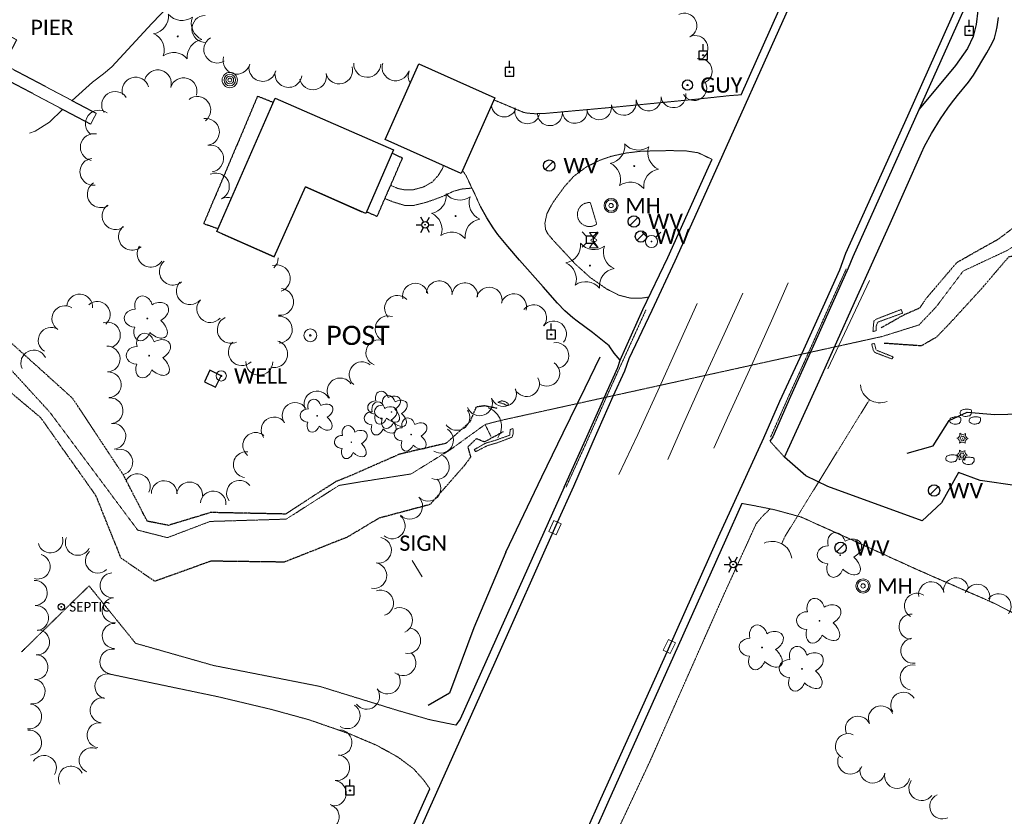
# Model space of a CAD drawing. Extents: x 386237 to 390135, y 96958 to 113752.
# Tile 53 of 116: x 387941 to 388249, y 102005 to 102254. Entities that reach past the tile are written whole.
import ezdxf
from ezdxf.enums import TextEntityAlignment as Align
from ezdxf.lldxf.tags import DXFTag

# ---------------------------------------------------------------- set-up
doc = ezdxf.new("R2010")
doc.units = 0
doc.header["$MEASUREMENT"] = 0
for name, pattern in [('Echnl', [0.68, 0.25, -0.03, 0.02, -0.03, 0.02, -0.03, 0.02, -0.03, 0.25]), ('Wisdot1', [0.0625, 0.03125, -0.03125]), ('Wisdot3', [0.1875, 0.125, -0.0625]), ('Wisdot5', [0.1, 0.05, -0.05]), ('Wisdot6', [0.375, 0.125, -0.0625, 0.03125, -0.0625, 0.03125, -0.0625])]:
    doc.linetypes.add(name, pattern=pattern)
for name, color, linetype, lineweight in [('E_ALI_100', 2, 'Continuous', 18), ('E_BLD', 231, 'Continuous', 25), ('E_BMGRD', 51, 'Egr', 18), ('E_DRN', 41, 'Continuous', 18), ('E_DRN_Pipe', 171, 'Wisdot5', 18), ('E_DRN_PipeRein', 171, 'Wisdot5', 18), ('E_DTM_BreakLines', 31, 'Continuous', 25), ('E_DWY', 51, 'Wisdot3', 18), ('E_LAND_Vegetation', 81, 'Continuous', 18), ('E_LTG', 21, 'Continuous', 25), ('E_MISCPROP', 31, 'Continuous', 18), ('E_MISCPROP_HvyDash', 231, 'Wisdot3', 25), ('E_MISCPROP_Septic', 231, 'Continuous', 18), ('E_MISCPROP_Solid', 231, 'Continuous', 18), ('E_MISCPROP_Well', 131, 'Continuous', 18), ('E_PATH_Sidewalk', 51, 'Wisdot5', 18), ('E_RDWY', 21, 'Continuous', 25), ('E_RDWY_AsphConc', 201, 'Continuous', 25), ('E_RDWY_C_and_G', 21, 'Continuous', 25), ('E_SGN', 21, 'Continuous', 18), ('E_STRUCT_Pier', 252, 'Wisdot3', 25), ('E_STRUCT_WingWall', 41, 'Wisdot1', 18), ('E_UTL_AG', 31, 'Continuous', 18), ('E_UTL_AG_Bold', 31, 'Continuous', 25), ('E_UTL_EGuyWire', 201, 'Continuous', 25), ('E_UTL_EPowerPole', 231, 'Eelec', 25), ('E_UTL_MH', 31, 'Continuous', 18), ('E_UTL_W', 171, 'Continuous', 25), ('E_UTL_WHydrant', 131, 'Continuous', 18), ('E_WTR_Channel', 131, 'Echnl', 18), ('E_WTR_Dock_Pier', 131, 'Wisdot3', 18), ('E_WTR_Edge', 131, 'Echnl', 25), ('E_WTR_Elevations', 131, 'Continuous', 18), ('E_WTR_FlowLine', 131, 'Wisdot6', 18), ('Level 12', 241, 'Continuous', 25)]:
    doc.layers.add(name, color=color, linetype=linetype, lineweight=lineweight)
doc.styles.add('CalibriLight', font='calibril.ttf')
tags = doc.linetypes.add('Eelec', pattern='A,0.275,-0.05,["E",CalibriLight,S=0.07,R=0,X=-0.025,Y=-0.035],-0.05,0.875', length=1.25).pattern_tags.tags
tags[6] = DXFTag(74, 10)
doc.linetypes.add('Egr', pattern='A,0.1,[13,dgnlstyle-ewdotudls.shx,S=0.0004,R=0,X=0,Y=0],0.1', length=0.2)

# ---------------------------------------------------------------- blocks, each defined once
blk = doc.blocks.new('CULV')
at = {"color": 0, "linetype": 'ByBlock', "lineweight": -2, "transparency": 16777216}
blk.add_arc((0, 12.3), 12.3, 216.8699, 323.1301, dxfattribs=at)
blk = doc.blocks.new('GUY')
at = {"color": 0, "linetype": 'ByBlock', "lineweight": -2, "transparency": 16777216}
for radius in [4, 0.5]:
    blk.add_circle((0, 0), radius, dxfattribs=at)
at = {"color": 0, "linetype": 'ByBlock', "lineweight": -2, "transparency": 16777216, "style": 'CalibriLight'}
blk.add_text('GUY', height=12, dxfattribs=at).set_placement((10, 0), align=Align.MIDDLE_LEFT)
blk = doc.blocks.new('HYD')
at = {"color": 0, "linetype": 'ByBlock', "lineweight": -2, "transparency": 16777216}
for p, q in [((-3.84, 3.84), (-8.32, 8.32)), ((3.84, 3.84), (8.32, 8.32))]:
    blk.add_line(p, q, dxfattribs=at)
for radius in [5.48, 0.42]:
    blk.add_circle((0, 0), radius, dxfattribs=at)
blk = doc.blocks.new('INLET')
at = {"color": 0, "linetype": 'ByBlock', "lineweight": -2, "transparency": 16777216, "flags": 128}
blk.add_lwpolyline([(-7.5, 10), (7.5, 10), (7.5, 0), (-7.5, 0)], close=True, dxfattribs=at)
blk = doc.blocks.new('LPOL')
at = {"color": 0, "linetype": 'ByBlock', "lineweight": -2, "transparency": 16777216}
for p, q in [((-4, 0), (-1.5, 0)), ((-0.75, 1.3), (-2, 3.46)), ((0.75, 1.3), (2, 3.46)), ((1.5, 0), (4, 0)), ((-2, -3.46), (-0.75, -1.3)), ((2, -3.46), (0.75, -1.3))]:
    blk.add_line(p, q, dxfattribs=at)
for radius in [1.5, 1.5, 1.5, 0.125]:
    blk.add_circle((0, 0), radius, dxfattribs=at)
blk = doc.blocks.new('MH')
at = {"color": 0, "linetype": 'ByBlock', "lineweight": -2, "transparency": 16777216}
for radius in [5, 4, 1.5]:
    blk.add_circle((0, 0), radius, dxfattribs=at)
at = {"color": 0, "linetype": 'ByBlock', "lineweight": -2, "transparency": 16777216, "style": 'CalibriLight'}
blk.add_text('MH', height=10.8, dxfattribs=at).set_placement((10, 0), align=Align.MIDDLE_LEFT)
blk = doc.blocks.new('MTR')
at = {"color": 0, "linetype": 'ByBlock', "lineweight": -2, "transparency": 16777216, "flags": 128}
for points in [[(-3.75, 6.5), (3.75, 6.5), (0, 1.25)], [(-3.75, -6.5), (3.75, -6.5), (0, -1.25)]]:
    blk.add_lwpolyline(points, close=True, dxfattribs=at)
at = {"color": 0, "linetype": 'ByBlock', "lineweight": -2, "transparency": 16777216}
blk.add_ellipse((0, 0), major_axis=(2.5, 0), ratio=0.5, dxfattribs=at)
blk = doc.blocks.new('PED')
at = {"color": 0, "linetype": 'ByBlock', "lineweight": -2, "transparency": 16777216}
for p, q in [((-2.5, 2.5), (-5.33, 5.33)), ((2.5, 2.5), (5.33, 5.33)), ((-2.5, -2.5), (-5.33, -5.33)), ((2.5, -2.5), (5.33, -5.33))]:
    blk.add_line(p, q, dxfattribs=at)
at = {"color": 0, "linetype": 'ByBlock', "lineweight": -2, "transparency": 16777216, "flags": 128}
blk.add_lwpolyline([(-2.5, -2.5), (2.5, -2.5), (2.5, 2.5), (-2.5, 2.5)], close=True, dxfattribs=at)
blk = doc.blocks.new('PIER')
at = {"color": 0, "linetype": 'ByBlock', "lineweight": -2, "transparency": 16777216, "style": 'CalibriLight'}
blk.add_text('PIER', height=10.8, dxfattribs=at).set_placement((-16.77, -5.4))
blk = doc.blocks.new('CTRE')
at = {"color": 0, "linetype": 'ByBlock', "lineweight": -2, "transparency": 16777216}
blk.add_circle((0, 0), 0.223, dxfattribs=at)
for centre, start, end in [((-11.97, 8.96), 280.2067, 5.9716), ((1.81, 14.92), 220.2113, 305.9762), ((13.83, 5.89), 160.2113, 245.9762), ((-13.83, -5.9), 340.2113, 65.9762), ((-1.81, -14.93), 40.2113, 125.9762)]:
    blk.add_arc(centre, 7.87, start, end, dxfattribs=at)
at = {"color": 0, "linetype": 'ByBlock', "lineweight": -2, "transparency": 16777216, "extrusion": (0, 0, -1)}
blk.add_arc((-12.03, -9.04), 7.87, 354.0728, 79.7489, dxfattribs=at)
blk = doc.blocks.new('POLE')
at = {"color": 0, "linetype": 'ByBlock', "lineweight": -2, "transparency": 16777216}
for radius in [4.46, 3.35, 2.23, 1.12]:
    blk.add_circle((0, 0), radius, dxfattribs=at)
blk = doc.blocks.new('PPOL')
at = {"color": 0, "linetype": 'ByBlock', "lineweight": -2, "transparency": 16777216}
blk.add_line((-0.1, 4.5), (-0.1, 11.6), dxfattribs=at)
at = {"color": 0, "linetype": 'ByBlock', "lineweight": -2, "transparency": 16777216, "flags": 128}
blk.add_lwpolyline([(-4.6, -4.5), (4.4, -4.5), (4.4, 4.5), (-4.6, 4.5)], close=True, dxfattribs=at)
at = {"color": 0, "linetype": 'ByBlock', "lineweight": -2, "transparency": 16777216}
blk.add_circle((0, 0), 0.582, dxfattribs=at)
blk = doc.blocks.new('SIGN')
at = {"color": 0, "linetype": 'ByBlock', "lineweight": -2, "transparency": 16777216, "style": 'CalibriLight'}
blk.add_text('SIGN', height=12, dxfattribs=at).set_placement((0, 0), align=Align.MIDDLE_CENTER)
blk = doc.blocks.new('DTRE')
at = {"color": 0, "linetype": 'ByBlock', "lineweight": -2, "transparency": 16777216}
blk.add_circle((-0.18, 0), 0.183, dxfattribs=at)
for centre, major_axis, ratio in [((-1.87, 5.32), (1.36, -4.98), 0.782863), ((4.06, 2.74), (-5.27, -2.93), 0.691916), ((-5.87, 0.15), (4.93, -0.12), 0.832022), ((-2.49, -5.24), (1.8, 4.86), 0.716896), ((3.54, -3.71), (-5.01, 4.58), 0.560249)]:
    blk.add_ellipse(centre, major_axis=major_axis, ratio=ratio, start_param=1.570796, end_param=4.712389, dxfattribs=at)
blk = doc.blocks.new('WELL')
at = {"color": 0, "linetype": 'ByBlock', "lineweight": -2, "transparency": 16777216}
for radius in [4, 0.5]:
    blk.add_circle((0, 0), radius, dxfattribs=at)
at = {"color": 0, "linetype": 'ByBlock', "lineweight": -2, "transparency": 16777216, "style": 'CalibriLight'}
blk.add_text('WELL', height=12, dxfattribs=at).set_placement((10, 0), align=Align.MIDDLE_LEFT)
blk = doc.blocks.new('WV')
at = {"color": 0, "linetype": 'ByBlock', "lineweight": -2, "transparency": 16777216}
blk.add_line((-2.83, -2.83), (2.83, 2.83), dxfattribs=at)
blk.add_circle((0, 0), 4, dxfattribs=at)
at = {"color": 0, "linetype": 'ByBlock', "lineweight": -2, "transparency": 16777216, "style": 'CalibriLight'}
blk.add_text('WV', height=10.8, dxfattribs=at).set_placement((10, 0), align=Align.MIDDLE_LEFT)

msp = doc.modelspace()

# ---------------------------------------------------------------- linework, layer by layer
at = {"layer": 'E_ALI_100', "flags": 128}
for points in [[(388181.8, 102171.63), (388176.58, 102159.71), (388170.32, 102145.78), (388163.26, 102130.51), (388158.51, 102119.87)], [(388144.15, 102116.33), (388148.81, 102127.02), (388155.6, 102142.16), (388161.73, 102155.57), (388167.53, 102168.34)], [(388128.79, 102111.59), (388134.72, 102124.12), (388141.51, 102138.93), (388147.01, 102151.24), (388153.33, 102165.15)]]:
    msp.add_lwpolyline(points, dxfattribs=at)
at = {"layer": 'E_BLD', "ltscale": 5}
for p, q in [((388055.62, 102216.4), (388066.17, 102240.06)), ((388066.17, 102240.06), (388066.17, 102240.06)), ((388066.17, 102240.06), (388090.01, 102229.43)), ((388003.03, 102187.61), (388021.27, 102229.39)), ((388021.27, 102229.39), (388021.27, 102229.39)), ((388021.27, 102229.39), (388058.32, 102213.22)), ((388090.01, 102229.43), (388079.46, 102205.77)), ((388090.01, 102229.43), (388090.01, 102229.43)), ((388079.46, 102205.77), (388055.62, 102216.4)), ((388055.62, 102216.4), (388055.62, 102216.4)), ((388058.32, 102213.22), (388049.61, 102193.27)), ((388058.32, 102213.22), (388058.32, 102213.22)), ((388020.96, 102179.71), (388030.7, 102201.6)), ((388049.61, 102193.27), (388030.7, 102201.6)), ((388030.7, 102201.6), (388048.41, 102193.8)), ((388020.96, 102179.71), (388003.03, 102187.61)), ((388004.64, 102186.9), (388020.96, 102179.71)), ((388000.8, 102144.22), (387999.1, 102140.67)), ((388004.38, 102142.46), (388000.8, 102144.22)), ((388002.62, 102138.91), (388004.38, 102142.46)), ((387999.1, 102140.67), (388002.62, 102138.91))]:
    msp.add_line(p, q, dxfattribs=at)
at = {"layer": 'E_BMGRD', "flags": 128}
msp.add_lwpolyline([(388207.18, 102172.31), (388194.18, 102144.69)], dxfattribs=at)
at = {"layer": 'E_DRN_Pipe', "flags": 128}
msp.add_lwpolyline([(388207.24, 102135), (388206.04, 102133.21), (388180.73, 102092.2), (388179.73, 102089.98)], dxfattribs=at)
at = {"layer": 'E_DRN_PipeRein', "flags": 128}
msp.add_lwpolyline([(388211.2, 102154.81), (388091.76, 102128.53)], dxfattribs=at)
at = {"layer": 'E_DTM_BreakLines', "flags": 128}
for points in [[(388093.43, 102087.29), (388104.69, 102110.95), (388111.38, 102124.66), (388118.22, 102138.76), (388122.96, 102148.39)], [(388218.96, 102118.31), (388227.08, 102120.58), (388232.13, 102128.48), (388237.77, 102131.18), (388246.45, 102130.37), (388258.52, 102130.72), (388265.83, 102137.17), (388274.82, 102141.56), (388279.83, 102146.11)], [(388093.43, 102087.29), (388083.4, 102063.7), (388075.77, 102043.27), (388069.1, 102039.36)]]:
    msp.add_lwpolyline(points, dxfattribs=at)
at = {"layer": 'E_DWY', "flags": 128}
for points in [[(388167, 102230.4), (388163.45, 102230.14), (388153.65, 102229.09), (388128.22, 102226.61), (388105.72, 102224.58), (388102.55, 102224.48), (388100.22, 102224.66), (388098.91, 102224.91), (388089.74, 102228.8)], [(388138.13, 102167.12), (388135.89, 102166.8), (388132.58, 102166.76), (388128.82, 102167.7), (388124.91, 102169.7), (388119.88, 102173.21), (388115.15, 102177.46), (388108.05, 102185.14), (388106.71, 102186.69), (388105.87, 102188.14), (388105.64, 102190.22), (388106.27, 102193.23), (388108.1, 102196.62), (388111.75, 102201.66), (388114.67, 102204.92), (388118.7, 102207.9), (388122.73, 102209.88), (388126.39, 102211.17), (388130.93, 102212.17), (388135.86, 102212.77), (388144.65, 102212.95), (388149.85, 102212.85), (388153.58, 102212.27), (388157.93, 102210.23)], [(388085.45, 102195.51), (388083.72, 102199.34), (388082.25, 102202.4), (388080.96, 102205.12), (388079.89, 102206.72)], [(388180.59, 102117.07), (388176.05, 102122.08)], [(388167.31, 102102.58), (388171.24, 102101.86), (388177.26, 102100.66), (388185.73, 102098.36), (388202.56, 102090.79), (388222.46, 102081.73), (388245.91, 102071.5), (388254.63, 102067.05), (388262.07, 102064.16), (388267.53, 102062.57), (388270.33, 102061.99)], [(388001.92, 102051.9), (387977.58, 102058.83), (387963.01, 102076.8), (387941.91, 102056.15)], [(388001.92, 102051.9), (388035.21, 102045.35)], [(388069.63, 102013.34), (388067.79, 102015.96), (388064.54, 102019.6), (388059.64, 102023.26), (388053.01, 102026.93), (388044.65, 102030.47), (388031.74, 102034.95), (388020.24, 102038.1), (388003.33, 102042.13), (387968.56, 102049.39)], [(388077.76, 102033.27), (388069.5, 102034.96), (388059.88, 102037.74), (388035.21, 102045.35)]]:
    msp.add_lwpolyline(points, dxfattribs=at)
at = {"layer": 'E_LAND_Vegetation'}
for centre, radius in [((388034.39, 102129.99), 0.0916), ((388055.52, 102132.49), 0.0916), ((388057.65, 102131.18), 0.0916), ((388054.42, 102129.13), 0.0916), ((388063.8, 102124.11), 0.0916), ((388045.09, 102121.73), 0.0916), ((388236.32, 102122.97), 0.0366), ((388236.16, 102117.69), 0.0366)]:
    msp.add_circle(centre, radius, dxfattribs=at)
for centre, radius, start, end in [((387999.44, 102251), 4.24, 91.5301, 271.5301), ((388149.25, 102252.02), 3.92, 296.2427, 116.2427), ((388003.16, 102244.58), 4.24, 121.0065, 301.0065), ((388152.72, 102245), 3.92, 296.2427, 116.2427), ((388009.21, 102241.11), 4.24, 164.3028, 344.3028), ((388154.06, 102237.79), 3.92, 280.6621, 100.6621), ((387984.53, 102233.98), 4.22, 342.8063, 162.8063), ((388017.3, 102238.85), 4.24, 166.9105, 346.9105), ((388041.25, 102238.06), 4.24, 195.3928, 15.3928), ((388050.05, 102240.12), 4.24, 178.2356, 358.2356), ((388058.95, 102239.02), 4.24, 162.3044, 342.3044), ((388067.13, 102236.21), 4.24, 157.2928, 210.6943), ((387977.58, 102231.71), 4.22, 16.5308, 196.5308), ((387992.59, 102231.49), 4.22, 342.8063, 162.8063), ((388025.42, 102236.96), 4.24, 171.2726, 351.2726), ((388033.08, 102236.22), 4.24, 192.1611, 12.1611), ((388152.36, 102232.53), 3.92, 211.7921, 31.7921), ((387971.19, 102227.21), 4.22, 34.5835, 214.5835), ((387996.87, 102225.64), 4.22, 307.6715, 127.6715), ((388130.3, 102227.92), 3.92, 190.233, 10.233), ((388138.1, 102229.31), 3.92, 187.1679, 7.1679), ((388145.87, 102230.29), 3.92, 187.1679, 7.1679), ((387966.11, 102221.36), 4.22, 52.7125, 232.7125), ((388092.88, 102227.4), 3.92, 184.3786, 337.8736), ((388100.17, 102225.28), 3.92, 164.9996, 344.9996), ((388115, 102225.42), 3.92, 185.54, 5.54), ((388122.59, 102226.53), 3.92, 190.233, 10.233), ((387999.58, 102218.79), 4.22, 278.9046, 98.9046), ((388107.2, 102224.67), 3.92, 185.54, 5.54), ((387964.53, 102214.01), 4.22, 78.4921, 258.4921), ((388000.89, 102210.46), 4.22, 278.9046, 98.9046), ((387964.39, 102206.33), 4.22, 97.0795, 277.0795), ((388002.69, 102201.71), 4.22, 295.2679, 115.2679), ((387966.7, 102199.32), 4.22, 122.2443, 302.2443), ((388006.29, 102194.08), 4.22, 71.8686, 115.2679), ((387971.34, 102192.5), 4.22, 127.4289, 307.4289), ((387976.48, 102186.01), 4.22, 131.7885, 311.7885), ((387982.3, 102180.71), 4.22, 146.3287, 326.3287), ((388017.99, 102179.39), 4.22, 311.8932, 359.6377), ((387989.25, 102175.1), 4.22, 129.7814, 309.7814), ((388021.77, 102172.96), 4.22, 288.4736, 108.4736), ((387994.57, 102168.99), 4.22, 138.8375, 318.8375), ((388065.1, 102167.41), 4.02, 11.2851, 191.2851), ((388072.58, 102168.16), 4.02, 356.0696, 176.0696), ((388080.58, 102167.56), 4.02, 355.3474, 175.3474), ((388088.24, 102166.19), 4.02, 347.642, 167.642), ((387960.09, 102164.03), 4.02, 356.7456, 176.7456), ((388022.76, 102165.64), 4.22, 263.3425, 83.3425), ((388059.5, 102163.63), 4.02, 42.9199, 222.9199), ((388095.88, 102164.13), 4.02, 343.7828, 163.7828), ((387955.43, 102160.38), 4.02, 57.5649, 237.5649), ((387965.59, 102161.72), 4.02, 311.045, 131.045), ((388000.96, 102163.4), 4.22, 137.2068, 317.2068), ((388102.14, 102160.69), 4.02, 320.8349, 140.8349), ((388007.39, 102156.89), 4.22, 114.5094, 294.5094), ((388022.39, 102156.97), 4.22, 270.9408, 90.9408), ((388056.57, 102157.23), 4.02, 69.812, 249.812), ((387951.15, 102153.62), 4.02, 58.9039, 238.9039), ((387968.79, 102155.25), 4.02, 289.5651, 109.5651), ((388108.38, 102155.61), 4.02, 320.8349, 140.8349), ((387968.7, 102147.76), 4.02, 272.3591, 92.3591), ((388010.84, 102149.93), 4.22, 132.674, 312.674), ((388020.94, 102149.29), 4.22, 254.9321, 74.9321), ((388053.67, 102149.69), 4.02, 68.839, 248.839), ((388109.11, 102148.86), 4.02, 279.4805, 99.4805), ((387945.72, 102146.53), 4.02, 25.5646, 205.5646), ((388016.28, 102146.92), 4.22, 179.243, 359.243), ((388048.43, 102142.86), 4.02, 50.1481, 230.1481), ((388106.26, 102143.27), 4.02, 235.7802, 55.7802), ((387969.08, 102139.69), 4.02, 273.5282, 93.5282), ((388041.55, 102137.8), 4.02, 33.8855, 213.8855), ((388099.91, 102140.05), 4.02, 207.5358, 27.5358), ((388034.35, 102133.73), 4.02, 26.5048, 206.5048), ((388092.72, 102136.94), 4.02, 201.1947, 21.1947), ((387969.62, 102131.58), 4.02, 276.1217, 96.1217), ((388027.47, 102130.11), 4.02, 34.3156, 214.3156), ((388085.22, 102134.03), 4.02, 201.1947, 21.1947), ((388078.11, 102129.47), 4.02, 214.1851, 34.1851), ((387970.48, 102123.58), 4.02, 276.1217, 96.1217), ((388020.9, 102125.56), 4.02, 35.9752, 215.9752), ((388015.15, 102120.75), 4.02, 51.1217, 231.1217), ((388073.02, 102122.37), 4.02, 237.5667, 57.5667), ((388236.4, 102125.43), 1.29, 225.2113, 310.9762), ((388236.36, 102124.2), 0.645, 225.2113, 310.9762), ((388237.41, 102123.55), 0.645, 165.2113, 250.9762), ((388238.5, 102124.13), 1.29, 165.2113, 250.9762), ((388234.15, 102121.81), 1.29, 345.2113, 70.9762), ((388236.24, 102120.5), 1.29, 45.2113, 130.9762), ((388235.23, 102122.39), 0.645, 345.2113, 70.9762), ((388236.28, 102121.73), 0.645, 45.2113, 130.9762), ((388237.37, 102122.32), 0.645, 105.2018, 190.9838), ((388238.42, 102121.66), 1.29, 105.2018, 190.9838), ((387972.67, 102115.5), 4.02, 286.3313, 106.3313), ((388012.19, 102114.71), 4.02, 82.8514, 262.8514), ((388071.71, 102114.09), 4.02, 248.8012, 68.8012), ((388233.98, 102116.53), 1.29, 345.2113, 70.9762), ((388235.07, 102117.11), 0.645, 345.2113, 70.9762), ((388236.24, 102120.16), 1.29, 225.2113, 310.9762), ((388236.2, 102118.92), 0.645, 225.2113, 310.9762), ((388237.2, 102117.04), 0.645, 105.2018, 190.9838), ((388237.25, 102118.27), 0.645, 165.2113, 250.9762), ((388238.25, 102116.39), 1.29, 105.2018, 190.9838), ((388238.33, 102118.85), 1.29, 165.2113, 250.9762), ((388236.07, 102115.23), 1.29, 45.2113, 130.9762), ((388236.12, 102116.46), 0.645, 45.2113, 130.9762), ((387978.13, 102107.82), 4.02, 334.06, 154.06), ((387986.53, 102105.67), 4.02, 359.124, 179.124), ((387994.46, 102105.25), 4.02, 355.9018, 175.9018), ((388010.09, 102105.78), 4.02, 36.3069, 216.3069), ((388069.07, 102107.35), 4.02, 224.6329, 44.6329), ((388001.85, 102102.43), 4.02, 355.5579, 175.5579), ((388063.35, 102101.7), 4.02, 224.6329, 44.6329), ((388057.89, 102095.56), 4.02, 229.9701, 49.9701), ((387950.96, 102091.03), 3.91, 194.7387, 14.7387), ((387959.52, 102090.26), 3.91, 154.5106, 334.5106), ((388053.59, 102087.94), 4.02, 259.5527, 79.5527), ((387965.81, 102084.7), 3.91, 133.6451, 313.6451), ((387946.96, 102082.83), 3.91, 254.3287, 74.3287), ((388052.13, 102080.02), 4.02, 259.5527, 79.5527), ((387970.4, 102076.95), 3.91, 94.4391, 274.4391), ((387946.03, 102074.58), 3.91, 272.848, 92.848), ((388226.52, 102074.13), 3.95, 9.1585, 189.1585), ((388234.32, 102075.38), 3.95, 9.1585, 189.1585), ((388054.25, 102071.42), 4.02, 288.225, 108.225), ((388222.09, 102070.55), 3.95, 58.0619, 238.0619), ((388240.9, 102073.35), 3.95, 340.373, 160.373), ((388247.56, 102070.41), 3.95, 323.2086, 143.2086), ((387971, 102069.15), 3.91, 94.4391, 274.4391), ((387946.46, 102066.72), 3.91, 274.4411, 94.4411), ((388060.19, 102065.96), 4.02, 293.945, 113.945), ((388220.38, 102064.04), 3.95, 87.2014, 267.2014), ((387946.76, 102059.17), 3.91, 266.3072, 86.3072), ((387971.02, 102061.16), 3.91, 89.0357, 269.0357), ((388062.74, 102059.65), 4.02, 259.1804, 79.1804), ((388220.96, 102056.53), 3.95, 97.8436, 277.8436), ((387970.3, 102053.1), 3.91, 79.9401, 259.9401), ((387946.26, 102051.37), 3.91, 266.3072, 86.3072), ((388061.25, 102052.75), 4.02, 230.9096, 50.9096), ((388220.73, 102048.13), 3.95, 78.2476, 258.2476), ((387945.36, 102043.77), 3.91, 261.0926, 81.0926), ((387968.76, 102045.33), 3.91, 76.6526, 256.6526), ((388056.36, 102047), 4.02, 216.4453, 36.4453), ((388049.88, 102042.23), 4.02, 216.4453, 36.4453), ((387967.26, 102037.87), 3.91, 82.8805, 262.8805), ((388217.8, 102039.57), 3.95, 32.4623, 212.4623), ((387944.27, 102035.96), 3.91, 263.1278, 83.1278), ((388043.82, 102036.16), 4.02, 236.148, 56.148), ((388210.83, 102035.31), 3.95, 24.0506, 204.0506), ((388203.62, 102032.09), 3.95, 24.0506, 204.0506), ((387944.25, 102027.78), 3.91, 275.8352, 95.8352), ((387966.29, 102030.1), 3.91, 82.8805, 262.8805), ((388041.27, 102027.8), 4.02, 266.4367, 86.4367), ((388200.48, 102026.64), 3.95, 65.7703, 245.7703), ((387963.84, 102022.23), 3.91, 67.4069, 247.4069), ((387948.9, 102019.84), 3.91, 327.8053, 147.8053), ((388040.54, 102019.93), 4.02, 262.2027, 82.2027), ((388201.2, 102021.88), 3.95, 156.5934, 336.5934), ((387957.36, 102016.5), 3.91, 26.7424, 206.7424), ((388208.18, 102019.07), 3.95, 167.6895, 347.6895), ((388039.45, 102011.96), 4.02, 262.2027, 82.2027), ((388215.89, 102017.39), 3.95, 167.6895, 347.6895), ((388223.48, 102013.57), 3.95, 144.1364, 324.1364), ((388230.02, 102007.85), 3.95, 115.075, 295.075), ((388037.24, 102004.57), 4.02, 252.3893, 72.3893)]:
    msp.add_arc(centre, radius, start, end, dxfattribs=at)
at = {"layer": 'E_LAND_Vegetation', "extrusion": (0, 0, -1)}
for centre, radius in [((-388234.23, 102124.27), 1.29), ((-388235.28, 102123.62), 0.645), ((-388234.06, 102118.99), 1.29), ((-388235.11, 102118.34), 0.645)]:
    msp.add_arc(centre, radius, 168.9999, 254.812, dxfattribs=at)
at = {"layer": 'E_LAND_Vegetation'}
for centre, major_axis, ratio in [((388054.67, 102135.15), (0.68, -2.49), 0.782863), ((388054.67, 102135.15), (0.68, -2.49), 0.782863), ((388056.81, 102133.84), (0.68, -2.49), 0.782863), ((388056.81, 102133.84), (0.68, -2.49), 0.782863), ((388057.63, 102133.86), (-2.64, -1.46), 0.691916), ((388057.63, 102133.86), (-2.64, -1.46), 0.691916), ((388033.55, 102132.65), (0.68, -2.49), 0.782863), ((388033.55, 102132.65), (0.68, -2.49), 0.782863), ((388036.51, 102131.36), (-2.64, -1.46), 0.691916), ((388036.51, 102131.36), (-2.64, -1.46), 0.691916), ((388052.67, 102132.57), (2.47, -0.06), 0.832022), ((388052.67, 102132.57), (2.47, -0.06), 0.832022), ((388053.58, 102131.79), (0.68, -2.49), 0.782863), ((388053.58, 102131.79), (0.68, -2.49), 0.782863), ((388054.81, 102131.26), (2.47, -0.06), 0.832022), ((388054.81, 102131.26), (2.47, -0.06), 0.832022), ((388056.54, 102130.5), (-2.64, -1.46), 0.691916), ((388056.54, 102130.5), (-2.64, -1.46), 0.691916), ((388059.77, 102132.55), (-2.64, -1.46), 0.691916), ((388059.77, 102132.55), (-2.64, -1.46), 0.691916), ((388031.55, 102130.07), (2.47, -0.06), 0.832022), ((388031.55, 102130.07), (2.47, -0.06), 0.832022), ((388051.58, 102129.21), (2.47, -0.06), 0.832022), ((388051.58, 102129.21), (2.47, -0.06), 0.832022), ((388054.36, 102129.87), (0.9, 2.43), 0.716896), ((388054.36, 102129.87), (0.9, 2.43), 0.716896), ((388057.38, 102130.64), (-2.51, 2.29), 0.560249), ((388057.38, 102130.64), (-2.51, 2.29), 0.560249), ((388059.51, 102129.33), (-2.51, 2.29), 0.560249), ((388059.51, 102129.33), (-2.51, 2.29), 0.560249), ((388033.23, 102127.37), (0.9, 2.43), 0.716896), ((388033.23, 102127.37), (0.9, 2.43), 0.716896), ((388036.25, 102128.14), (-2.51, 2.29), 0.560249), ((388036.25, 102128.14), (-2.51, 2.29), 0.560249), ((388044.25, 102124.39), (0.68, -2.49), 0.782863), ((388044.25, 102124.39), (0.68, -2.49), 0.782863), ((388053.27, 102126.51), (0.9, 2.43), 0.716896), ((388053.27, 102126.51), (0.9, 2.43), 0.716896), ((388056.5, 102128.56), (0.9, 2.43), 0.716896), ((388056.5, 102128.56), (0.9, 2.43), 0.716896), ((388056.28, 102127.28), (-2.51, 2.29), 0.560249), ((388056.28, 102127.28), (-2.51, 2.29), 0.560249), ((388062.96, 102126.77), (0.68, -2.49), 0.782863), ((388062.96, 102126.77), (0.68, -2.49), 0.782863), ((388065.92, 102125.48), (-2.64, -1.46), 0.691916), ((388065.92, 102125.48), (-2.64, -1.46), 0.691916), ((388042.25, 102121.81), (2.47, -0.06), 0.832022), ((388042.25, 102121.81), (2.47, -0.06), 0.832022), ((388047.21, 102123.1), (-2.64, -1.46), 0.691916), ((388047.21, 102123.1), (-2.64, -1.46), 0.691916), ((388060.96, 102124.19), (2.47, -0.06), 0.832022), ((388060.96, 102124.19), (2.47, -0.06), 0.832022), ((388065.67, 102122.26), (-2.51, 2.29), 0.560249), ((388065.67, 102122.26), (-2.51, 2.29), 0.560249), ((388046.95, 102119.88), (-2.51, 2.29), 0.560249), ((388046.95, 102119.88), (-2.51, 2.29), 0.560249), ((388062.65, 102121.49), (0.9, 2.43), 0.716896), ((388062.65, 102121.49), (0.9, 2.43), 0.716896), ((388043.94, 102119.11), (0.9, 2.43), 0.716896), ((388043.94, 102119.11), (0.9, 2.43), 0.716896)]:
    msp.add_ellipse(centre, major_axis=major_axis, ratio=ratio, start_param=1.570796, end_param=4.712389, dxfattribs=at)
at = {"layer": 'E_MISCPROP'}
for radius in [2, 0.25]:
    msp.add_circle((388032.25, 102155.15), radius, dxfattribs=at)
at = {"layer": 'E_MISCPROP_HvyDash', "flags": 128}
for points in [[(388020.65, 102227.99), (388015.74, 102229.94), (387998.88, 102190.13), (388003.41, 102188.51)], [(388049.85, 102193.83), (388053.16, 102192.38), (388061.09, 102210.57), (388057.86, 102212.16)]]:
    msp.add_lwpolyline(points, dxfattribs=at)
at = {"layer": 'E_MISCPROP_Septic'}
msp.add_circle((387954.33, 102070.25), 0.125, dxfattribs=at)
at = {"layer": 'E_MISCPROP_Solid'}
for points in [[(388238.55, 102129.99), (388238.7, 102130.18), (388238.85, 102130.37), (388239, 102130.56), (388239.14, 102130.74), (388239.11, 102131.02), (388239.12, 102131.25), (388239.12, 102131.45), (388239.16, 102131.65), (388238.97, 102131.84), (388238.83, 102132), (388238.66, 102131.96), (388238.5, 102131.99), (388238.11, 102132.04), (388237.72, 102132.13), (388237.34, 102132.08), (388237, 102132.04), (388236.67, 102131.94), (388236.34, 102131.84), (388236.18, 102131.8), (388236.03, 102131.77), (388235.89, 102131.68), (388235.77, 102131.6), (388235.72, 102131.47), (388235.67, 102131.34), (388235.56, 102131.06), (388235.46, 102130.63), (388235.7, 102130.42), (388235.85, 102130.28), (388236.02, 102130.19), (388236.2, 102130.08), (388236.32, 102130.01), (388236.44, 102129.93), (388236.58, 102129.87), (388236.87, 102129.74), (388237.18, 102129.72), (388237.48, 102129.78), (388237.83, 102129.85), (388238.19, 102129.92), (388238.55, 102129.99)], [(388235.25, 102127.58), (388235.41, 102127.77), (388235.56, 102127.96), (388235.71, 102128.15), (388235.85, 102128.33), (388235.82, 102128.61), (388235.82, 102128.84), (388235.83, 102129.04), (388235.86, 102129.24), (388235.68, 102129.43), (388235.53, 102129.59), (388235.37, 102129.55), (388235.21, 102129.58), (388234.82, 102129.63), (388234.43, 102129.72), (388234.04, 102129.67), (388233.71, 102129.63), (388233.38, 102129.53), (388233.05, 102129.43), (388232.89, 102129.39), (388232.74, 102129.36), (388232.6, 102129.27), (388232.47, 102129.19), (388232.43, 102129.06), (388232.38, 102128.93), (388232.27, 102128.65), (388232.17, 102128.22), (388232.41, 102128.01), (388232.56, 102127.87), (388232.73, 102127.78), (388232.9, 102127.67), (388233.03, 102127.6), (388233.14, 102127.52), (388233.28, 102127.46), (388233.58, 102127.33), (388233.89, 102127.31), (388234.19, 102127.37), (388234.54, 102127.44), (388234.9, 102127.51), (388235.25, 102127.58)], [(388241.35, 102127.61), (388241.5, 102127.8), (388241.65, 102127.99), (388241.8, 102128.18), (388241.95, 102128.36), (388241.92, 102128.64), (388241.92, 102128.87), (388241.92, 102129.07), (388241.96, 102129.27), (388241.78, 102129.46), (388241.63, 102129.62), (388241.47, 102129.58), (388241.3, 102129.61), (388240.92, 102129.66), (388240.52, 102129.75), (388240.14, 102129.7), (388239.8, 102129.66), (388239.48, 102129.56), (388239.14, 102129.46), (388238.99, 102129.42), (388238.84, 102129.39), (388238.69, 102129.3), (388238.57, 102129.22), (388238.53, 102129.09), (388238.48, 102128.96), (388238.37, 102128.68), (388238.26, 102128.25), (388238.5, 102128.04), (388238.66, 102127.9), (388238.83, 102127.81), (388239, 102127.7), (388239.13, 102127.63), (388239.24, 102127.55), (388239.38, 102127.49), (388239.67, 102127.36), (388239.99, 102127.34), (388240.28, 102127.4), (388240.64, 102127.47), (388241, 102127.54), (388241.35, 102127.61)], [(388234.07, 102115.71), (388234.22, 102115.9), (388234.37, 102116.09), (388234.52, 102116.28), (388234.67, 102116.46), (388234.64, 102116.74), (388234.64, 102116.97), (388234.64, 102117.17), (388234.68, 102117.37), (388234.5, 102117.56), (388234.35, 102117.72), (388234.19, 102117.68), (388234.02, 102117.71), (388233.64, 102117.76), (388233.24, 102117.85), (388232.86, 102117.8), (388232.52, 102117.76), (388232.2, 102117.66), (388231.86, 102117.56), (388231.71, 102117.52), (388231.56, 102117.49), (388231.41, 102117.4), (388231.29, 102117.32), (388231.25, 102117.19), (388231.2, 102117.06), (388231.09, 102116.78), (388230.98, 102116.35), (388231.22, 102116.14), (388231.38, 102116), (388231.55, 102115.91), (388231.72, 102115.8), (388231.85, 102115.73), (388231.96, 102115.65), (388232.1, 102115.59), (388232.39, 102115.46), (388232.71, 102115.44), (388233, 102115.5), (388233.36, 102115.57), (388233.72, 102115.64), (388234.07, 102115.71)], [(388239.34, 102114.96), (388239.49, 102115.15), (388239.64, 102115.34), (388239.79, 102115.53), (388239.94, 102115.71), (388239.91, 102115.99), (388239.91, 102116.21), (388239.92, 102116.41), (388239.95, 102116.62), (388239.77, 102116.81), (388239.62, 102116.96), (388239.46, 102116.93), (388239.3, 102116.95), (388238.91, 102117.01), (388238.52, 102117.09), (388238.13, 102117.05), (388237.8, 102117.01), (388237.47, 102116.9), (388237.14, 102116.81), (388236.98, 102116.76), (388236.83, 102116.73), (388236.68, 102116.64), (388236.56, 102116.57), (388236.52, 102116.43), (388236.47, 102116.31), (388236.36, 102116.02), (388236.25, 102115.59), (388236.49, 102115.38), (388236.65, 102115.25), (388236.82, 102115.15), (388236.99, 102115.05), (388237.12, 102114.97), (388237.23, 102114.9), (388237.37, 102114.84), (388237.66, 102114.71), (388237.98, 102114.68), (388238.28, 102114.74), (388238.63, 102114.81), (388238.99, 102114.88), (388239.34, 102114.96)]]:
    msp.add_open_spline(points, degree=3, knots=[0, 0, 0, 0, 0.07602, 0.07602, 0.07602, 0.149123, 0.149123, 0.149123, 0.213068, 0.213068, 0.213068, 0.26491, 0.26491, 0.26491, 0.387033, 0.387033, 0.387033, 0.494232, 0.494232, 0.494232, 0.544513, 0.544513, 0.544513, 0.585913, 0.585913, 0.585913, 0.682846, 0.682846, 0.682846, 0.745547, 0.745547, 0.745547, 0.791166, 0.791166, 0.791166, 0.886027, 0.886027, 0.886027, 1, 1, 1, 1], dxfattribs=at)
at = {"layer": 'E_PATH_Sidewalk', "flags": 128}
for points in [[(388073.9, 102208.25), (388073.56, 102207.24), (388072.34, 102205.26), (388070.49, 102203.17), (388067.72, 102201.59), (388064.33, 102200.67), (388061.95, 102200.63), (388059.61, 102201.1), (388057.39, 102202.08)], [(388055.58, 102197.93), (388058.2, 102196.88), (388061.82, 102195.79), (388064.56, 102195.78), (388068.74, 102196.83), (388073.59, 102198.58), (388077, 102200.21), (388079.54, 102200.92), (388082.82, 102201.21)], [(388121.86, 102189.99), (388119.87, 102196.69)], [(388108.83, 101958.47), (388138.47, 102021.83), (388161.5, 102073.77), (388171.74, 102096.22), (388173.52, 102098.37), (388176.1, 102100.89)]]:
    msp.add_lwpolyline(points, dxfattribs=at)
at = {"layer": 'E_PATH_Sidewalk', "extrusion": (0, 0, -1)}
msp.add_arc((-388119.56, 102192.95), 3.75, 232.174, 94.8278, dxfattribs=at)
at = {"layer": 'E_RDWY', "flags": 128}
for points in [[(388526.18, 102912.56), (388515.61, 102886.56), (388497.35, 102845.04), (388478.09, 102801.67), (388462.91, 102767.46), (388445.4, 102729.06), (388423.34, 102679.66), (388401.73, 102631.66), (388379.48, 102581.86), (388358.53, 102534.81), (388335.47, 102483.88), (388311.97, 102431.28), (388287.3, 102376.39), (388268.9, 102334.94), (388241.4, 102273.76), (388219.05, 102223.73), (388199.7, 102180.74), (388197.84, 102175.55)], [(388139.21, 102163.07), (388146.41, 102178.48), (388159.08, 102206.71), (388181.11, 102255.7), (388208.38, 102316.36), (388220.88, 102345.38)], [(388262.54, 102314.69), (388243.68, 102272.74), (388221.33, 102222.7), (388201.98, 102179.72), (388200.53, 102176.16)], [(388167, 102230.4), (388178.84, 102256.73), (388182.81, 102265.58)], [(388136.25, 102163.24), (388144.13, 102179.5), (388156.8, 102207.73), (388157.93, 102210.23)], [(388174, 102122.95), (388159.86, 102092.08), (388143.75, 102056.05), (388123.06, 102010.03), (388110.21, 101981.28), (388100.06, 101958.98)], [(388176.91, 102123.42), (388176.05, 102122.08)], [(388050.94, 101965.46), (388069.59, 102007.14), (388090.07, 102052.97), (388109.58, 102096.76), (388114.65, 102108.02)], [(388167.31, 102102.58), (388162.14, 102091.06), (388146.03, 102055.02), (388125.34, 102009), (388112.49, 101980.25), (388102.34, 101957.94)], [(388048.66, 101966.48), (388067.31, 102008.16), (388069.63, 102013.34)]]:
    msp.add_lwpolyline(points, dxfattribs=at)
at = {"layer": 'E_RDWY_AsphConc', "flags": 128}
for points in [[(388241.37, 102267.57), (388241.11, 102256.76), (388240.59, 102252.39), (388239.65, 102248.64), (388237.85, 102244.89), (388234.08, 102239.54), (388222.75, 102225.89)], [(388264.99, 102106.45), (388241.87, 102109.76), (388235.04, 102112.25), (388229.76, 102102.72), (388223.69, 102097.16), (388194.19, 102107.84), (388187.3, 102111.17), (388180.59, 102117.07), (388191.42, 102140.81), (388202.47, 102165.45), (388213.7, 102190.13), (388223.44, 102212.23), (388224.42, 102214.31), (388226.62, 102218.33), (388229.38, 102222.84), (388231.67, 102226.17), (388232.88, 102227.8), (388234.78, 102230.18), (388238.22, 102234.32), (388239.73, 102236.53), (388243.88, 102243.49), (388245.59, 102246.57), (388246.27, 102248.16), (388246.88, 102250.23), (388247.17, 102251.65), (388247.58, 102254.53)], [(388129.22, 102147.37), (388127.36, 102149.63), (388125.8, 102151.9), (388120.55, 102156.04), (388115.76, 102159.56), (388114.43, 102160.6), (388111.92, 102162.85), (388109.58, 102165.27), (388105.11, 102170.37), (388097.71, 102178.69), (388094.06, 102182.9), (388090.95, 102186.75), (388089.5, 102188.75), (388087.52, 102191.88), (388085.45, 102195.51)]]:
    msp.add_lwpolyline(points, dxfattribs=at)
at = {"layer": 'E_RDWY_C_and_G', "flags": 128}
for points in [[(388200.53, 102176.16), (388194.6, 102162.96), (388188.72, 102149.93), (388182.53, 102136.08), (388176.91, 102123.42)], [(388197.84, 102175.55), (388192.61, 102163.94), (388186.03, 102149.52), (388179.02, 102134.44), (388174, 102122.95)], [(388111.66, 102107.68), (388117.91, 102121.57), (388124.21, 102135.65), (388128.48, 102145.13), (388129.22, 102147.37), (388136.25, 102163.24)], [(388114.65, 102108.02), (388120.79, 102121.95), (388126.98, 102136.1), (388130.66, 102144.05), (388132.06, 102147.91), (388139.21, 102163.07)], [(388111.66, 102107.68), (388090.26, 102060.04), (388079.12, 102035.11), (388077.76, 102033.27)]]:
    msp.add_lwpolyline(points, dxfattribs=at)
at = {"layer": 'E_SGN', "ltscale": 5}
msp.add_line((388067.23, 102079.66), (388064.16, 102084.76), dxfattribs=at)
at = {"layer": 'E_STRUCT_WingWall', "flags": 128}
for points in [[(388209.34, 102156.59), (388209.32, 102158.07), (388209.77, 102159.28), (388217.59, 102162.11), (388217.12, 102163.25), (388209.26, 102160.2), (388208.58, 102159.66), (388208.27, 102156.37), (388209.34, 102156.59)], [(388208.75, 102152.61), (388209.29, 102150.54), (388214.67, 102148.41), (388214.18, 102147.78), (388208.98, 102149.75), (388208.44, 102150.32), (388207.88, 102152.44), (388208.75, 102152.61)], [(388094.4, 102133.6), (388093.34, 102134.38), (388092.15, 102134.7), (388090.93, 102134.23), (388092.86, 102133.69), (388093.69, 102133.21), (388094.4, 102133.6)], [(388094.74, 102125.68), (388094.7, 102123.94), (388090.11, 102122.32), (388087.08, 102121.44), (388083.56, 102119.41), (388083.96, 102118.77), (388087.69, 102120.68), (388090.68, 102121.53), (388095.36, 102123.3), (388095.73, 102124.44), (388095.66, 102126.03), (388094.74, 102125.68)]]:
    msp.add_lwpolyline(points, dxfattribs=at)
at = {"layer": 'E_WTR_Channel', "flags": 128}
for points in [[(388211.2, 102154.81), (388222.7, 102158.42), (388228, 102163.99), (388236.53, 102175.28), (388250.18, 102181.67), (388268.11, 102192.58), (388269.57, 102197.19), (388275.79, 102212.94), (388294.08, 102208.96)], [(388041.21, 102108.21), (388024.7, 102097.67), (388000.88, 102096.95), (387987.55, 102091.88), (387978.26, 102094.22), (387950.66, 102131.22), (387932.61, 102150.91), (387917.77, 102162.8), (387886.91, 102166.25), (387865.45, 102164.86), (387851.99, 102155.52)], [(388091.76, 102128.53), (388086.94, 102127.27), (388076.01, 102119.37), (388063.78, 102111.81), (388047.94, 102109.34)], [(388047.94, 102109.34), (388041.21, 102108.21)]]:
    msp.add_lwpolyline(points, dxfattribs=at)
at = {"layer": 'E_WTR_Dock_Pier', "flags": 128}
msp.add_lwpolyline([(387965.29, 102224.56), (387936.32, 102239.92), (387940.38, 102247.59), (387933.9, 102251.02), (387928.06, 102239.99), (387963.51, 102221.2)], close=True, dxfattribs=at)
at = {"layer": 'E_WTR_Edge', "flags": 128}
for points in [[(388210.83, 102157.55), (388218.21, 102161.72), (388222.94, 102163.75), (388225.24, 102167.06), (388234.58, 102177.99), (388247.66, 102185.37), (388261.34, 102195.74), (388263.9, 102199.72), (388266.58, 102209.12), (388271.72, 102214.51), (388274.28, 102215.53), (388296.11, 102213.88)], [(388211.84, 102152.75), (388223.5, 102151.96), (388228.27, 102154.71), (388232.72, 102159.35), (388242.21, 102169.69), (388250.87, 102179.82), (388264.93, 102181.76), (388269.53, 102187.52), (388271.58, 102190.97), (388273.51, 102195.77), (388280.34, 102207.65), (388284.48, 102209.52), (388292.61, 102204.14)], [(388040.37, 102109.51), (388024.5, 102099.26), (388001.1, 102099.74), (387987.86, 102095.72), (387981.23, 102097.01), (387973.78, 102111.47), (387957.85, 102135.48), (387935.58, 102155.57), (387919.59, 102166.34), (387887.88, 102170.8), (387864.06, 102168.03), (387847.36, 102157.81)], [(388043.64, 102091.96), (388024.14, 102084.23), (388001.14, 102084.52), (387983.58, 102078.21), (387973.04, 102085.48), (387965.2, 102104.97), (387947.9, 102129.41), (387928.14, 102146.02), (387913.12, 102154.25), (387883.27, 102158.68), (387865.54, 102163.91), (387855.97, 102152.7), (387854.47, 102149.58)], [(388090.73, 102132.31), (388086.77, 102133.09), (388084.1, 102132.72), (388082.18, 102128.08), (388074.71, 102121.38), (388060.17, 102117.98), (388047.04, 102112.23)], [(388092.58, 102124.97), (388086.68, 102121.8), (388084.19, 102122.84), (388081.51, 102120.25), (388082.4, 102117.07), (388080.35, 102114.3), (388069.7, 102102.24), (388053.55, 102097.92)], [(388040.37, 102109.51), (388047.04, 102112.23)], [(388043.64, 102091.96), (388053.55, 102097.92)]]:
    msp.add_lwpolyline(points, dxfattribs=at)
at = {"layer": 'E_WTR_Elevations', "flags": 128}
for points in [[(387967.49, 102237.01), (387970.19, 102239.18), (387982.61, 102252.75), (387988.2, 102258.43)], [(387957.7, 102228.59), (387964.13, 102234.32), (387967.49, 102237.01)], [(387944.41, 102218.37), (387946.12, 102219.05), (387950.62, 102221.85), (387954.76, 102225.84)]]:
    msp.add_lwpolyline(points, dxfattribs=at)
at = {"layer": 'E_WTR_FlowLine', "flags": 128}
for points in [[(388199.91, 102175.94), (388194.14, 102163.21), (388188.13, 102149.75), (388181.76, 102135.78), (388176.24, 102123.29)], [(388112.27, 102107.71), (388118.61, 102121.58), (388124.83, 102135.68), (388128.94, 102144.83), (388130.23, 102147.61), (388137.26, 102163.14)], [(388088.75, 102123.57), (388086.94, 102127.27)]]:
    msp.add_lwpolyline(points, dxfattribs=at)
at = {"layer": 'Level 12'}
msp.add_circle((387954.33, 102070.25), 1, dxfattribs=at)

# ---------------------------------------------------------------- block references
at = {"layer": 'E_DRN'}
for name, p, xscale, yscale, zscale, rotation in [('CULV', (388207.24, 102135), 0.5, 0.5, 0.5, 328.1874835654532), ('CULV', (388091.76, 102128.53), 0.4999999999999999, 0.4999999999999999, 0.4999999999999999, 107.3407023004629), ('INLET', (388107.67, 102095.54), 0.25, 0.25, 0.25, 245.4530731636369), ('CULV', (388179.73, 102089.98), 0.5, 0.5, 0.5, 151.5710926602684), ('INLET', (388145.67, 102057.28), 0.25, 0.25, 0.25, 63.46699998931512)]:
    msp.add_blockref(name, p, dxfattribs=dict(at, xscale=xscale, yscale=yscale, zscale=zscale, rotation=rotation))
at = {"layer": 'E_LAND_Vegetation'}
for name, p, xscale, yscale, zscale in [('CTRE', (387990.78, 102248.64), 0.7108526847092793, 0.7108526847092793, 0.7108526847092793), ('CTRE', (388133.58, 102208.09), 0.7108526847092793, 0.7108526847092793, 0.7108526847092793), ('CTRE', (388077.69, 102192.45), 0.7108526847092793, 0.7108526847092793, 0.7108526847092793), ('CTRE', (388119.73, 102176.97), 0.7108526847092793, 0.7108526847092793, 0.7108526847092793), ('DTRE', (387981.36, 102160.43), 0.6769248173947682, 0.6769248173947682, 0.6769248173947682), ('DTRE', (387981.97, 102148.79), 0.6769248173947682, 0.6769248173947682, 0.6769248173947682), ('DTRE', (388198.17, 102086.41), 0.6769248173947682, 0.6769248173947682, 0.6769248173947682), ('DTRE', (388191.68, 102065.84), 0.6769248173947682, 0.6769248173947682, 0.6769248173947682), ('DTRE', (388173.71, 102057.52), 0.6769248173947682, 0.6769248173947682, 0.6769248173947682), ('DTRE', (388186.21, 102050.84), 0.6769248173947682, 0.6769248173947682, 0.6769248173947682)]:
    msp.add_blockref(name, p, dxfattribs=dict(at, xscale=xscale, yscale=yscale, zscale=zscale))
at = {"layer": 'E_LTG', "xscale": 0.692840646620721, "yscale": 0.692840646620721, "zscale": 0.692840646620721}
for p in [(388068.16, 102189.76), (388164.55, 102083.51)]:
    msp.add_blockref('LPOL', p, dxfattribs=at)
at = {"layer": 'E_MISCPROP', "xscale": 0.5377037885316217, "yscale": 0.5377037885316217, "zscale": 0.5377037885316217}
msp.add_blockref('POLE', (388007.06, 102235.02), dxfattribs=at)
at = {"layer": 'E_MISCPROP_Well', "xscale": 0.3999999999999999, "yscale": 0.3999999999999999, "zscale": 0.3999999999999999}
msp.add_blockref('WELL', (388004.38, 102142.46), dxfattribs=at)
at = {"layer": 'E_SGN', "xscale": 0.3999999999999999, "yscale": 0.3999999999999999, "zscale": 0.3999999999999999}
msp.add_blockref('SIGN', (388067.55, 102090.16), dxfattribs=at)
at = {"layer": 'E_STRUCT_Pier', "xscale": 0.4444444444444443, "yscale": 0.4444444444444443, "zscale": 0.4444444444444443}
msp.add_blockref('PIER', (387952.16, 102251.47), dxfattribs=at)
at = {"layer": 'E_UTL_AG', "xscale": 0.3695150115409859, "yscale": 0.3695150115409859, "zscale": 0.3695150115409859}
msp.add_blockref('MTR', (388120.96, 102184.94), dxfattribs=at)
at = {"layer": 'E_UTL_AG_Bold', "xscale": 0.4503659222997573, "yscale": 0.4503659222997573, "zscale": 0.4503659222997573}
msp.add_blockref('PED', (388119.73, 102185.1), dxfattribs=at)
at = {"layer": 'E_UTL_EGuyWire', "xscale": 0.3999999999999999, "yscale": 0.3999999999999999, "zscale": 0.3999999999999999}
msp.add_blockref('GUY', (388150.27, 102233.46), dxfattribs=at)
at = {"layer": 'E_UTL_EPowerPole', "xscale": 0.2981736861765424, "yscale": 0.2981736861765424, "zscale": 0.2981736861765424}
for p in [(388238.45, 102250.43), (388155.17, 102242.75), (388094.56, 102237.57), (388107.6, 102155.39), (388044.66, 102012.78)]:
    msp.add_blockref('PPOL', p, dxfattribs=at)
at = {"layer": 'E_UTL_MH', "xscale": 0.4444444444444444, "yscale": 0.4444444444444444, "zscale": 0.4444444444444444}
for p in [(388126.36, 102195.77), (388205.19, 102076.77)]:
    msp.add_blockref('MH', p, dxfattribs=at)
at = {"layer": 'E_UTL_W', "xscale": 0.4444444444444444, "yscale": 0.4444444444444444, "zscale": 0.4444444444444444}
for p in [(388107, 102208.25), (388133.49, 102190.78), (388135.7, 102186.1), (388227.4, 102106.62), (388198.16, 102088.69)]:
    msp.add_blockref('WV', p, dxfattribs=at)
at = {"layer": 'E_UTL_WHydrant', "xscale": 0.3477624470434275, "yscale": 0.3477624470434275, "zscale": 0.3477624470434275}
msp.add_blockref('HYD', (388138.99, 102184.52), dxfattribs=at)

# ---------------------------------------------------------------- texts
at = {"layer": 'E_MISCPROP', "style": 'CalibriLight'}
msp.add_text('POST', height=6, dxfattribs=at).set_placement((388037.25, 102155.15), align=Align.MIDDLE_LEFT)
at = {"layer": 'E_MISCPROP_Septic', "style": 'CalibriLight'}
msp.add_text('SEPTIC', height=3, dxfattribs=at).set_placement((387956.83, 102070.25), align=Align.MIDDLE_LEFT)

doc.saveas('drawing.dxf')
